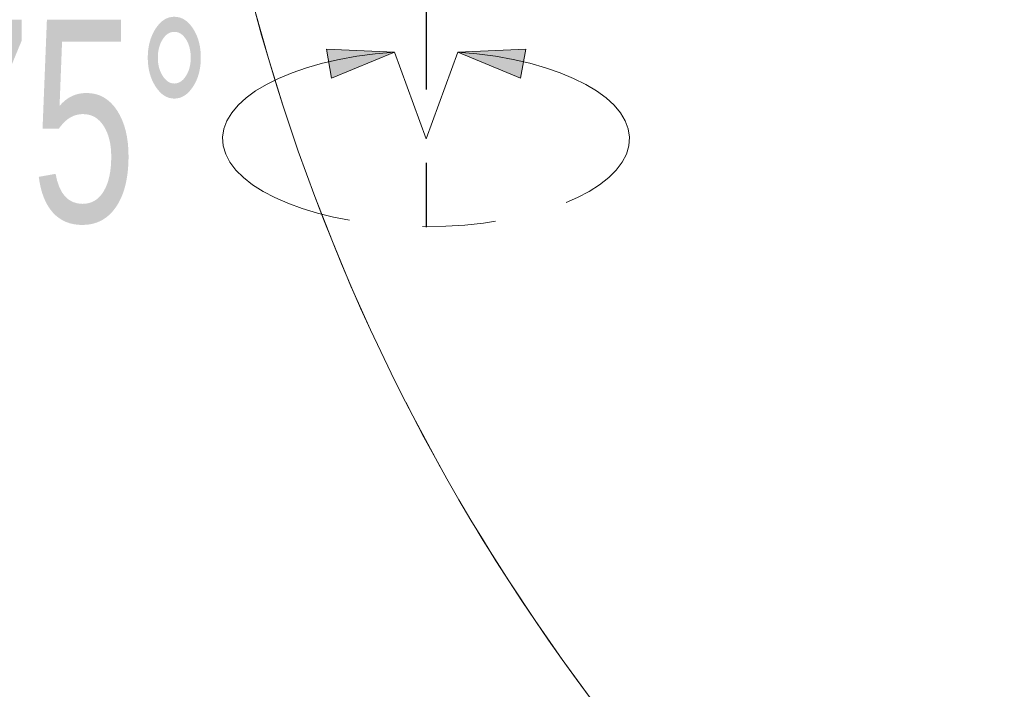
# Paper-space layout '图纸2' of a CAD drawing. Header units: millimetres. Extents: x 0 to 420, y 0 to 297.
# Tile 4 of 19: x 144 to 178, y 146 to 169. Entities that reach past the tile are written whole.
import ezdxf

# ---------------------------------------------------------------- set-up
doc = ezdxf.new("R2010")
doc.units = ezdxf.units.MM
doc.linetypes.add('CENTERX2', pattern=[20.32, 12.7, -2.54, 2.54, -2.54])
doc.layers.get('0').update_dxf_attribs({"lineweight": 18})
doc.layers.add('中心线层', color=6, linetype='CENTERX2', lineweight=25)
doc.layers.add('标注层', color=150, linetype='Continuous', lineweight=18)
doc.styles.add('SLDTEXTSTYLE1', font='txt', dxfattribs={"width": 0.7})
doc.dimstyles.new('SLDDIMSTYLE3', dxfattribs={"dimtxt": 7, "dimasz": 4, "dimexe": 0, "dimexo": 0.0625, "dimgap": 1.75, "dimtad": 0, "dimtih": 1, "dimtoh": 1, "dimlfac": 20, "dimrnd": 1e-09, "dimzin": 12, "dimdsep": 46, "dimtxsty": 'SLDTEXTSTYLE1', "dimcen": 0, "dimdle": 8, "dimadec": 0, "dimazin": 3, "dimtfac": 1, "dimtdec": 3, "dimtofl": 0, "dimtmove": 0, "dimatfit": 3, "dimfxl": 1, "dimfrac": 2, "dimtolj": 1, "dimarcsym": 0})
doc.dimstyles.new('SLDDIMSTYLE4', dxfattribs={"dimtxt": 3.5, "dimasz": 4, "dimexe": 0, "dimexo": 0.0625, "dimgap": 0.875, "dimtad": 0, "dimtih": 1, "dimtoh": 1, "dimdec": 4, "dimlfac": 20, "dimzin": 12, "dimdsep": 46, "dimtxsty": 'SLDTEXTSTYLE1', "dimcen": 0.09, "dimdle": 8, "dimazin": 3, "dimtfac": 1, "dimtdec": 3, "dimtofl": 0, "dimtmove": 0, "dimatfit": 3, "dimfxl": 1, "dimfrac": 2, "dimtolj": 1, "dimarcsym": 0})

# ---------------------------------------------------------------- blocks, each defined once
blk = doc.blocks.new('块2')
at = {"linetype": 'Continuous'}
blk.add_hatch(color=7, dxfattribs=at).paths.add_polyline_path([(-4.66, 71.8), (-9.76, 48.8), (-14.85, 71.8)], flags=0)
at = {"color": 7, "linetype": 'Continuous', "lineweight": 18}
for p, q in [((-9.76, 48.8), (-14.85, 71.8)), ((-14.85, 71.8), (-4.66, 71.8)), ((-4.66, 71.8), (-9.76, 48.8))]:
    blk.add_line(p, q, dxfattribs=at)
blk = doc.blocks.new('*X59')
at = {"layer": '标注层'}
blk.add_hatch(color=7, dxfattribs=at).paths.add_polyline_path([(276.344, 229.338), (279.855, 231.32), (279.259, 232.123)], flags=0)
at = {"layer": '标注层', "color": 7}
for p, q in [((276.344, 229.338), (289.254, 238.915)), ((289.254, 238.915), (310.753, 238.915))]:
    blk.add_line(p, q, dxfattribs=at)
at = {"layer": '标注层', "color": 7, "char_height": 7, "attachment_point": 1, "style": 'SLDTEXTSTYLE1'}
for s, insert, width in [('%%C', (290.254, 247.968), 6.56983), ('2806', (298.484, 247.938), 26.60782)]:
    blk.add_mtext(s, dxfattribs=dict(at, insert=insert, width=width))
blk = doc.blocks.new('*X60')
at = {"layer": '标注层'}
for points in [[(213.89, 257.426), (209.859, 257.461), (209.974, 256.468)], [(220.004, 117.394), (216.019, 118.008), (215.991, 117.008)]]:
    blk.add_hatch(color=7, dxfattribs=at).paths.add_polyline_path(points, flags=0)
at = {"layer": '标注层', "color": 7}
blk.add_line((220.004, 118.072), (220.004, 115.394), dxfattribs=at)
for start, end in [(95, 182.5), (182.5, 270)]:
    blk.add_arc((220.004, 187.544), 70.15, start, end, dxfattribs=at)
blk = doc.blocks.new('SW_CENTERMARKSYMBOL_1_1')
at = {"layer": '中心线层', "color": 0}
for p, q in [((0, 0.05), (0, 7.74)), ((-0.05, 0), (-7.569, 0)), ((0, 0), (-0.025, 0)), ((0, 0), (0, 0.025)), ((0, 0), (0, -0.025)), ((0, 0), (0.025, 0)), ((0.05, 0), (7.641, 0)), ((0, -0.05), (0, -17.519))]:
    blk.add_line(p, q, dxfattribs=at)

psp = doc.layouts.new('图纸2')

# ---------------------------------------------------------------- linework, layer by layer
at = {"color": 7, "linetype": 'CENTERX2', "lineweight": 18}
for q in [(157.1110715, 167.7842277), (159.2956918, 167.7842277)]:
    psp.add_line((158.2033816, 164.7831302), q, dxfattribs=at)
psp.add_arc((220.0035491, 187.5436614), 70.15, 95, 85, dxfattribs=at)
psp.add_ellipse((158.2033816, 164.7831302), major_axis=(7.0422749, 0), ratio=0.4313752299, start_param=1.7265326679, end_param=7.6982452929, dxfattribs=at)

# ---------------------------------------------------------------- block references
at = {"color": 7, "linetype": 'Continuous', "xscale": 0.1, "yscale": 0.1, "zscale": 0.1}
for p, rotation in [((161.7476434, 169.5920576), 99.99657639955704), ((154.3204251, 167.6712242), 259.9965763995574)]:
    psp.add_blockref('块2', p, dxfattribs=dict(at, rotation=rotation))
at = {"layer": '中心线层', "color": 7}
psp.add_blockref('SW_CENTERMARKSYMBOL_1_1', (158.2033816, 179.2433277), dxfattribs=at)

# ---------------------------------------------------------------- texts
at = {"layer": '标注层', "color": 7, "insert": (124.9109545, 168.9038568), "char_height": 7, "width": 60.661452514, "attachment_point": 1, "style": 'SLDTEXTSTYLE1'}
psp.add_mtext('J6:%%P175%%D', dxfattribs=at)

# ---------------------------------------------------------------- dimensions: what is measured, and where the dimension line sits
at = {"layer": '标注层', "color": 7}
dim = psp.add_angular_dim_2l(base=(149.9206363, 184.4837754), line1=((220.0035491, 118.0716422), (220.0035491, 257.2587242)), line2=((213.8895737, 257.4267195), (220.0035491, 187.5436614)), dimstyle='SLDDIMSTYLE4', override={"dimtad": 0, "dimtih": 1, "dimtoh": 1, "dimsah": 1, "dimtdec": 2, "dimtzin": 12}, dxfattribs=at)
dim.commit()
dim.dimension.update_dxf_attribs({"geometry": '*X60', "text_midpoint": (149.9206363, 184.4837754), "dimtype": 162})
dim = psp.add_diameter_dim_2p(p1=(163.6629929, 145.7493529), p2=(276.3441053, 229.33797), dimstyle='SLDDIMSTYLE3', override={"dimpost": '%%C<>', "dimsah": 1, "dimtzin": 12}, dxfattribs=at)
dim.commit()
dim.dimension.update_dxf_attribs({"geometry": '*X59', "text_midpoint": (296.2987822, 244.1406625), "dimtype": 163})

doc.saveas('drawing.dxf')
